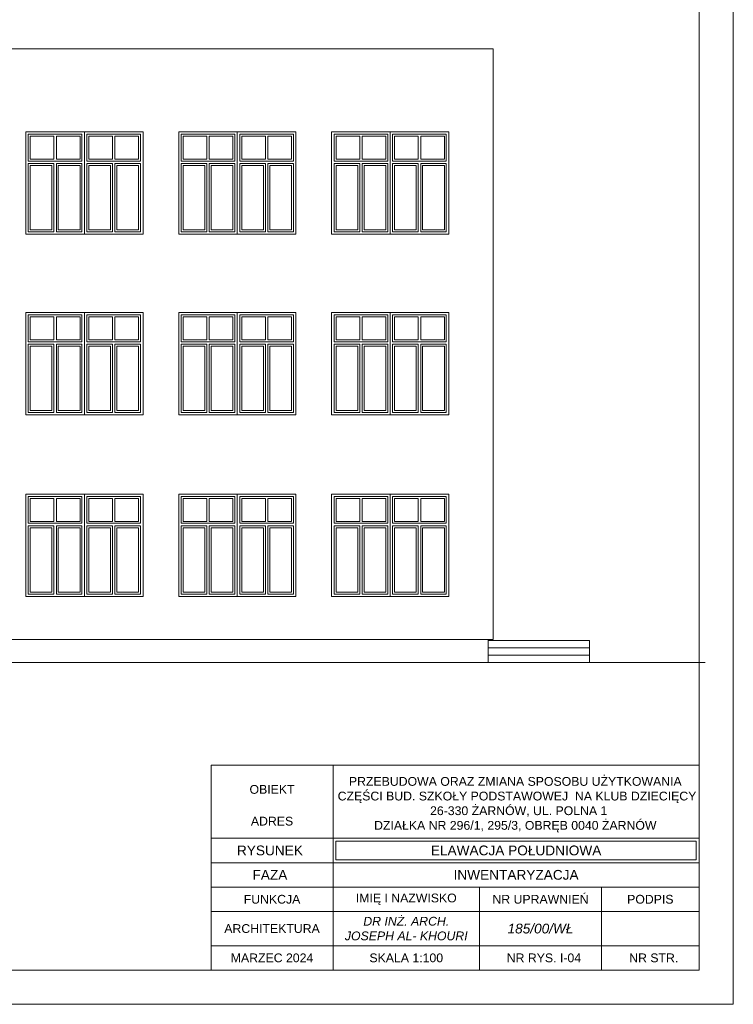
# Model space of a CAD drawing. Header units: millimetres. Extents: x 72202 to 304796, y 21658 to 519946.
# Tile 45 of 139: x 221946 to 223408, y 200419 to 202435. Entities that reach past the tile are written whole.
import ezdxf

# ---------------------------------------------------------------- set-up
doc = ezdxf.new("R2010")
doc.units = ezdxf.units.MM
doc.layers.add('LINIA CIENKA', color=7, linetype='Continuous', lineweight=13)
doc.layers.add('OPISY', color=253, linetype='Continuous', lineweight=9)
doc.layers.add('LINIA-NIE DRUKOWAĆ', color=253, linetype='Continuous', lineweight=20, plot=False)
doc.styles.add('simplex', font='arial.ttf')

msp = doc.modelspace()

# ---------------------------------------------------------------- linework, layer by layer
at = {"layer": 'LINIA CIENKA'}
for p, q in [((218508.167, 202376.042), (222916.206, 202376.042)), ((222916.206, 202376.042), (222916.206, 201166.042)), ((221958.852, 202206.042), (221958.852, 201996.042)), ((221958.852, 202206.042), (222198.852, 202206.042)), ((222198.852, 202206.042), (222198.852, 201996.042)), ((222272.057, 202206.042), (222272.057, 201996.042)), ((222272.057, 202206.042), (222512.057, 202206.042)), ((222512.057, 202206.042), (222512.057, 201996.042)), ((222585.225, 202206.042), (222585.225, 201996.042)), ((222585.225, 202206.042), (222825.225, 202206.042)), ((222825.225, 202206.042), (222825.225, 201996.042)), ((221958.852, 201996.042), (222198.852, 201996.042)), ((222272.057, 201996.042), (222512.057, 201996.042)), ((222585.225, 201996.042), (222825.225, 201996.042)), ((221958.852, 201836.042), (221958.852, 201626.042)), ((221958.852, 201836.042), (222198.852, 201836.042)), ((222198.852, 201836.042), (222198.852, 201626.042)), ((222272.057, 201836.042), (222272.057, 201626.042)), ((222272.057, 201836.042), (222512.057, 201836.042)), ((222512.057, 201836.042), (222512.057, 201626.042)), ((222585.225, 201836.042), (222585.225, 201626.042)), ((222585.225, 201836.042), (222825.225, 201836.042)), ((222825.225, 201836.042), (222825.225, 201626.042)), ((221958.852, 201626.042), (222198.852, 201626.042)), ((222272.057, 201626.042), (222512.057, 201626.042)), ((222585.225, 201626.042), (222825.225, 201626.042)), ((221958.852, 201464.042), (221958.852, 201254.042)), ((221958.852, 201464.042), (222198.852, 201464.042)), ((222198.852, 201464.042), (222198.852, 201254.042)), ((222272.057, 201464.042), (222272.057, 201254.042)), ((222272.057, 201464.042), (222512.057, 201464.042)), ((222512.057, 201464.042), (222512.057, 201254.042)), ((222585.225, 201464.042), (222585.225, 201254.042)), ((222585.225, 201464.042), (222825.225, 201464.042)), ((222825.225, 201464.042), (222825.225, 201254.042)), ((221958.852, 201254.042), (222198.852, 201254.042)), ((222272.057, 201254.042), (222512.057, 201254.042)), ((222585.225, 201254.042), (222825.225, 201254.042)), ((218508.167, 201166.042), (222916.206, 201166.042)), ((222906.206, 201166.042), (222906.206, 201119.042)), ((222906.206, 201164.042), (223113.451, 201164.042)), ((223113.451, 201164.042), (223113.451, 201119.042)), ((222906.206, 201149.042), (223113.451, 201149.042)), ((222906.206, 201134.042), (223113.451, 201134.042)), ((222338.167, 200909.042), (223338.167, 200909.042))]:
    msp.add_line(p, q, dxfattribs=at)
at = {"layer": 'LINIA CIENKA', "color": 8}
for p, q in [((222078.852, 202206.042), (222078.852, 201996.042)), ((222392.057, 202206.042), (222392.057, 201996.042)), ((222705.225, 202206.042), (222705.225, 201996.042)), ((221963.852, 202201.042), (221963.852, 202146.042)), ((221963.852, 202201.042), (222073.852, 202201.042)), ((221967.852, 202197.042), (221967.852, 202150.042)), ((221967.852, 202197.042), (222016.352, 202197.042)), ((222016.352, 202150.042), (222016.352, 202197.042)), ((222021.352, 202197.042), (222069.852, 202197.042)), ((222021.352, 202150.042), (222021.352, 202197.042)), ((222069.852, 202197.042), (222069.852, 202150.042)), ((222073.852, 202201.042), (222073.852, 202146.042)), ((222083.852, 202201.042), (222193.852, 202201.042)), ((222083.852, 202201.042), (222083.852, 202146.042)), ((222087.852, 202197.042), (222087.852, 202150.042)), ((222087.852, 202197.042), (222136.352, 202197.042)), ((222136.352, 202150.042), (222136.352, 202197.042)), ((222141.352, 202197.042), (222189.852, 202197.042)), ((222141.352, 202150.042), (222141.352, 202197.042)), ((222189.852, 202197.042), (222189.852, 202150.042)), ((222193.852, 202201.042), (222193.852, 202146.042)), ((222277.057, 202201.042), (222277.057, 202146.042)), ((222277.057, 202201.042), (222387.057, 202201.042)), ((222281.057, 202197.042), (222281.057, 202150.042)), ((222281.057, 202197.042), (222329.557, 202197.042)), ((222329.557, 202150.042), (222329.557, 202197.042)), ((222334.557, 202197.042), (222383.057, 202197.042)), ((222334.557, 202150.042), (222334.557, 202197.042)), ((222383.057, 202197.042), (222383.057, 202150.042)), ((222387.057, 202201.042), (222387.057, 202146.042)), ((222397.057, 202201.042), (222507.057, 202201.042)), ((222397.057, 202201.042), (222397.057, 202146.042)), ((222401.057, 202197.042), (222401.057, 202150.042)), ((222401.057, 202197.042), (222449.557, 202197.042)), ((222449.557, 202150.042), (222449.557, 202197.042)), ((222454.557, 202197.042), (222503.057, 202197.042)), ((222454.557, 202150.042), (222454.557, 202197.042)), ((222503.057, 202197.042), (222503.057, 202150.042)), ((222507.057, 202201.042), (222507.057, 202146.042)), ((222590.225, 202201.042), (222590.225, 202146.042)), ((222590.225, 202201.042), (222700.225, 202201.042)), ((222594.225, 202197.042), (222594.225, 202150.042)), ((222594.225, 202197.042), (222642.725, 202197.042)), ((222642.725, 202150.042), (222642.725, 202197.042)), ((222647.725, 202197.042), (222696.225, 202197.042)), ((222647.725, 202150.042), (222647.725, 202197.042)), ((222696.225, 202197.042), (222696.225, 202150.042)), ((222700.225, 202201.042), (222700.225, 202146.042)), ((222710.225, 202201.042), (222820.225, 202201.042)), ((222710.225, 202201.042), (222710.225, 202146.042)), ((222714.225, 202197.042), (222714.225, 202150.042)), ((222714.225, 202197.042), (222762.725, 202197.042)), ((222762.725, 202150.042), (222762.725, 202197.042)), ((222767.725, 202197.042), (222816.225, 202197.042)), ((222767.725, 202150.042), (222767.725, 202197.042)), ((222816.225, 202197.042), (222816.225, 202150.042)), ((222820.225, 202201.042), (222820.225, 202146.042)), ((221963.852, 202146.042), (222073.852, 202146.042)), ((221967.852, 202150.042), (222016.352, 202150.042)), ((222021.352, 202150.042), (222069.852, 202150.042)), ((222083.852, 202146.042), (222193.852, 202146.042)), ((222087.852, 202150.042), (222136.352, 202150.042)), ((222141.352, 202150.042), (222189.852, 202150.042)), ((222277.057, 202146.042), (222387.057, 202146.042)), ((222281.057, 202150.042), (222329.557, 202150.042)), ((222334.557, 202150.042), (222383.057, 202150.042)), ((222397.057, 202146.042), (222507.057, 202146.042)), ((222401.057, 202150.042), (222449.557, 202150.042)), ((222454.557, 202150.042), (222503.057, 202150.042)), ((222590.225, 202146.042), (222700.225, 202146.042)), ((222594.225, 202150.042), (222642.725, 202150.042)), ((222647.725, 202150.042), (222696.225, 202150.042)), ((222710.225, 202146.042), (222820.225, 202146.042)), ((222714.225, 202150.042), (222762.725, 202150.042)), ((222767.725, 202150.042), (222816.225, 202150.042)), ((221963.852, 202141.042), (221963.852, 202001.042)), ((221963.852, 202141.042), (222016.352, 202141.042)), ((221967.852, 202137.042), (221967.852, 202005.042)), ((221967.852, 202137.042), (222012.352, 202137.042)), ((222012.352, 202137.042), (222012.352, 202005.042)), ((222016.352, 202141.042), (222016.352, 202001.042)), ((222021.352, 202141.042), (222073.852, 202141.042)), ((222021.352, 202141.042), (222021.352, 202001.042)), ((222025.352, 202137.042), (222069.852, 202137.042)), ((222025.352, 202137.042), (222025.352, 202005.042)), ((222069.852, 202137.042), (222069.852, 202005.042)), ((222073.852, 202141.042), (222073.852, 202001.042)), ((222083.852, 202141.042), (222136.352, 202141.042)), ((222083.852, 202141.042), (222083.852, 202001.042)), ((222087.852, 202137.042), (222087.852, 202005.042)), ((222087.852, 202137.042), (222132.352, 202137.042)), ((222132.352, 202137.042), (222132.352, 202005.042)), ((222136.352, 202141.042), (222136.352, 202001.042)), ((222141.352, 202141.042), (222193.852, 202141.042)), ((222141.352, 202141.042), (222141.352, 202001.042)), ((222145.352, 202137.042), (222189.852, 202137.042)), ((222145.352, 202137.042), (222145.352, 202005.042)), ((222189.852, 202137.042), (222189.852, 202005.042)), ((222193.852, 202141.042), (222193.852, 202001.042)), ((222277.057, 202141.042), (222277.057, 202001.042)), ((222277.057, 202141.042), (222329.557, 202141.042)), ((222281.057, 202137.042), (222281.057, 202005.042)), ((222281.057, 202137.042), (222325.557, 202137.042)), ((222325.557, 202137.042), (222325.557, 202005.042)), ((222329.557, 202141.042), (222329.557, 202001.042)), ((222334.557, 202141.042), (222387.057, 202141.042)), ((222334.557, 202141.042), (222334.557, 202001.042)), ((222338.557, 202137.042), (222383.057, 202137.042)), ((222338.557, 202137.042), (222338.557, 202005.042)), ((222383.057, 202137.042), (222383.057, 202005.042)), ((222387.057, 202141.042), (222387.057, 202001.042)), ((222397.057, 202141.042), (222449.557, 202141.042)), ((222397.057, 202141.042), (222397.057, 202001.042)), ((222401.057, 202137.042), (222401.057, 202005.042)), ((222401.057, 202137.042), (222445.557, 202137.042)), ((222445.557, 202137.042), (222445.557, 202005.042)), ((222449.557, 202141.042), (222449.557, 202001.042)), ((222454.557, 202141.042), (222507.057, 202141.042)), ((222454.557, 202141.042), (222454.557, 202001.042)), ((222458.557, 202137.042), (222503.057, 202137.042)), ((222458.557, 202137.042), (222458.557, 202005.042)), ((222503.057, 202137.042), (222503.057, 202005.042)), ((222507.057, 202141.042), (222507.057, 202001.042)), ((222590.225, 202141.042), (222590.225, 202001.042)), ((222590.225, 202141.042), (222642.725, 202141.042)), ((222594.225, 202137.042), (222594.225, 202005.042)), ((222594.225, 202137.042), (222638.725, 202137.042)), ((222638.725, 202137.042), (222638.725, 202005.042)), ((222642.725, 202141.042), (222642.725, 202001.042)), ((222647.725, 202141.042), (222647.725, 202001.042)), ((222647.725, 202141.042), (222700.225, 202141.042)), ((222651.725, 202137.042), (222696.225, 202137.042)), ((222651.725, 202137.042), (222651.725, 202005.042)), ((222696.225, 202137.042), (222696.225, 202005.042)), ((222700.225, 202141.042), (222700.225, 202001.042)), ((222710.225, 202141.042), (222762.725, 202141.042)), ((222710.225, 202141.042), (222710.225, 202001.042)), ((222714.225, 202137.042), (222714.225, 202005.042)), ((222714.225, 202137.042), (222758.725, 202137.042)), ((222758.725, 202137.042), (222758.725, 202005.042)), ((222762.725, 202141.042), (222762.725, 202001.042)), ((222767.725, 202141.042), (222767.725, 202001.042)), ((222767.725, 202141.042), (222820.225, 202141.042)), ((222771.725, 202137.042), (222816.225, 202137.042)), ((222771.725, 202137.042), (222771.725, 202005.042)), ((222816.225, 202137.042), (222816.225, 202005.042)), ((222820.225, 202141.042), (222820.225, 202001.042)), ((221967.852, 202005.042), (222012.352, 202005.042)), ((222025.352, 202005.042), (222069.852, 202005.042)), ((222087.852, 202005.042), (222132.352, 202005.042)), ((222145.352, 202005.042), (222189.852, 202005.042)), ((222281.057, 202005.042), (222325.557, 202005.042)), ((222338.557, 202005.042), (222383.057, 202005.042)), ((222401.057, 202005.042), (222445.557, 202005.042)), ((222458.557, 202005.042), (222503.057, 202005.042)), ((222594.225, 202005.042), (222638.725, 202005.042)), ((222651.725, 202005.042), (222696.225, 202005.042)), ((222714.225, 202005.042), (222758.725, 202005.042)), ((222771.725, 202005.042), (222816.225, 202005.042)), ((221963.852, 202001.042), (222016.352, 202001.042)), ((222021.352, 202001.042), (222073.852, 202001.042)), ((222083.852, 202001.042), (222136.352, 202001.042)), ((222141.352, 202001.042), (222193.852, 202001.042)), ((222277.057, 202001.042), (222329.557, 202001.042)), ((222334.557, 202001.042), (222387.057, 202001.042)), ((222397.057, 202001.042), (222449.557, 202001.042)), ((222454.557, 202001.042), (222507.057, 202001.042)), ((222590.225, 202001.042), (222642.725, 202001.042)), ((222647.725, 202001.042), (222700.225, 202001.042)), ((222710.225, 202001.042), (222762.725, 202001.042)), ((222767.725, 202001.042), (222820.225, 202001.042)), ((221963.852, 201831.042), (221963.852, 201776.042)), ((221963.852, 201831.042), (222073.852, 201831.042)), ((221967.852, 201827.042), (221967.852, 201780.042)), ((221967.852, 201827.042), (222016.352, 201827.042)), ((222016.352, 201780.042), (222016.352, 201827.042)), ((222021.352, 201827.042), (222069.852, 201827.042)), ((222021.352, 201780.042), (222021.352, 201827.042)), ((222069.852, 201827.042), (222069.852, 201780.042)), ((222073.852, 201831.042), (222073.852, 201776.042)), ((222078.852, 201836.042), (222078.852, 201626.042)), ((222083.852, 201831.042), (222193.852, 201831.042)), ((222083.852, 201831.042), (222083.852, 201776.042)), ((222087.852, 201827.042), (222087.852, 201780.042)), ((222087.852, 201827.042), (222136.352, 201827.042)), ((222136.352, 201780.042), (222136.352, 201827.042)), ((222141.352, 201827.042), (222189.852, 201827.042)), ((222141.352, 201780.042), (222141.352, 201827.042)), ((222189.852, 201827.042), (222189.852, 201780.042)), ((222193.852, 201831.042), (222193.852, 201776.042)), ((222277.057, 201831.042), (222277.057, 201776.042)), ((222277.057, 201831.042), (222387.057, 201831.042)), ((222281.057, 201827.042), (222281.057, 201780.042)), ((222281.057, 201827.042), (222329.557, 201827.042)), ((222329.557, 201780.042), (222329.557, 201827.042)), ((222334.557, 201827.042), (222383.057, 201827.042)), ((222334.557, 201780.042), (222334.557, 201827.042)), ((222383.057, 201827.042), (222383.057, 201780.042)), ((222387.057, 201831.042), (222387.057, 201776.042)), ((222392.057, 201836.042), (222392.057, 201626.042)), ((222397.057, 201831.042), (222507.057, 201831.042)), ((222397.057, 201831.042), (222397.057, 201776.042)), ((222401.057, 201827.042), (222401.057, 201780.042)), ((222401.057, 201827.042), (222449.557, 201827.042)), ((222449.557, 201780.042), (222449.557, 201827.042)), ((222454.557, 201827.042), (222503.057, 201827.042)), ((222454.557, 201780.042), (222454.557, 201827.042)), ((222503.057, 201827.042), (222503.057, 201780.042)), ((222507.057, 201831.042), (222507.057, 201776.042)), ((222590.225, 201831.042), (222590.225, 201776.042)), ((222590.225, 201831.042), (222700.225, 201831.042)), ((222594.225, 201827.042), (222594.225, 201780.042)), ((222594.225, 201827.042), (222642.725, 201827.042)), ((222642.725, 201780.042), (222642.725, 201827.042)), ((222647.725, 201827.042), (222696.225, 201827.042)), ((222647.725, 201780.042), (222647.725, 201827.042)), ((222696.225, 201827.042), (222696.225, 201780.042)), ((222700.225, 201831.042), (222700.225, 201776.042)), ((222705.225, 201836.042), (222705.225, 201626.042)), ((222710.225, 201831.042), (222820.225, 201831.042)), ((222710.225, 201831.042), (222710.225, 201776.042)), ((222714.225, 201827.042), (222714.225, 201780.042)), ((222714.225, 201827.042), (222762.725, 201827.042)), ((222762.725, 201780.042), (222762.725, 201827.042)), ((222767.725, 201827.042), (222816.225, 201827.042)), ((222767.725, 201780.042), (222767.725, 201827.042)), ((222816.225, 201827.042), (222816.225, 201780.042)), ((222820.225, 201831.042), (222820.225, 201776.042)), ((221963.852, 201776.042), (222073.852, 201776.042)), ((221963.852, 201771.042), (221963.852, 201631.042)), ((221963.852, 201771.042), (222016.352, 201771.042)), ((221967.852, 201780.042), (222016.352, 201780.042)), ((221967.852, 201767.042), (221967.852, 201635.042)), ((221967.852, 201767.042), (222012.352, 201767.042)), ((222012.352, 201767.042), (222012.352, 201635.042)), ((222016.352, 201771.042), (222016.352, 201631.042)), ((222021.352, 201780.042), (222069.852, 201780.042)), ((222021.352, 201771.042), (222073.852, 201771.042)), ((222021.352, 201771.042), (222021.352, 201631.042)), ((222025.352, 201767.042), (222069.852, 201767.042)), ((222025.352, 201767.042), (222025.352, 201635.042)), ((222069.852, 201767.042), (222069.852, 201635.042)), ((222073.852, 201771.042), (222073.852, 201631.042)), ((222083.852, 201776.042), (222193.852, 201776.042)), ((222083.852, 201771.042), (222136.352, 201771.042)), ((222083.852, 201771.042), (222083.852, 201631.042)), ((222087.852, 201780.042), (222136.352, 201780.042)), ((222087.852, 201767.042), (222087.852, 201635.042)), ((222087.852, 201767.042), (222132.352, 201767.042)), ((222132.352, 201767.042), (222132.352, 201635.042)), ((222136.352, 201771.042), (222136.352, 201631.042)), ((222141.352, 201780.042), (222189.852, 201780.042)), ((222141.352, 201771.042), (222193.852, 201771.042)), ((222141.352, 201771.042), (222141.352, 201631.042)), ((222145.352, 201767.042), (222189.852, 201767.042)), ((222145.352, 201767.042), (222145.352, 201635.042)), ((222189.852, 201767.042), (222189.852, 201635.042)), ((222193.852, 201771.042), (222193.852, 201631.042)), ((222277.057, 201776.042), (222387.057, 201776.042)), ((222277.057, 201771.042), (222277.057, 201631.042)), ((222277.057, 201771.042), (222329.557, 201771.042)), ((222281.057, 201780.042), (222329.557, 201780.042)), ((222281.057, 201767.042), (222281.057, 201635.042)), ((222281.057, 201767.042), (222325.557, 201767.042)), ((222325.557, 201767.042), (222325.557, 201635.042)), ((222329.557, 201771.042), (222329.557, 201631.042)), ((222334.557, 201780.042), (222383.057, 201780.042)), ((222334.557, 201771.042), (222387.057, 201771.042)), ((222334.557, 201771.042), (222334.557, 201631.042)), ((222338.557, 201767.042), (222383.057, 201767.042)), ((222338.557, 201767.042), (222338.557, 201635.042)), ((222383.057, 201767.042), (222383.057, 201635.042)), ((222387.057, 201771.042), (222387.057, 201631.042)), ((222397.057, 201776.042), (222507.057, 201776.042)), ((222397.057, 201771.042), (222449.557, 201771.042)), ((222397.057, 201771.042), (222397.057, 201631.042)), ((222401.057, 201780.042), (222449.557, 201780.042)), ((222401.057, 201767.042), (222401.057, 201635.042)), ((222401.057, 201767.042), (222445.557, 201767.042)), ((222445.557, 201767.042), (222445.557, 201635.042)), ((222449.557, 201771.042), (222449.557, 201631.042)), ((222454.557, 201780.042), (222503.057, 201780.042)), ((222454.557, 201771.042), (222507.057, 201771.042)), ((222454.557, 201771.042), (222454.557, 201631.042)), ((222458.557, 201767.042), (222503.057, 201767.042)), ((222458.557, 201767.042), (222458.557, 201635.042)), ((222503.057, 201767.042), (222503.057, 201635.042)), ((222507.057, 201771.042), (222507.057, 201631.042)), ((222590.225, 201776.042), (222700.225, 201776.042)), ((222590.225, 201771.042), (222590.225, 201631.042)), ((222590.225, 201771.042), (222642.725, 201771.042)), ((222594.225, 201780.042), (222642.725, 201780.042)), ((222594.225, 201767.042), (222594.225, 201635.042)), ((222594.225, 201767.042), (222638.725, 201767.042)), ((222638.725, 201767.042), (222638.725, 201635.042)), ((222642.725, 201771.042), (222642.725, 201631.042)), ((222647.725, 201780.042), (222696.225, 201780.042)), ((222647.725, 201771.042), (222700.225, 201771.042)), ((222647.725, 201771.042), (222647.725, 201631.042)), ((222651.725, 201767.042), (222696.225, 201767.042)), ((222651.725, 201767.042), (222651.725, 201635.042)), ((222696.225, 201767.042), (222696.225, 201635.042)), ((222700.225, 201771.042), (222700.225, 201631.042)), ((222710.225, 201776.042), (222820.225, 201776.042)), ((222710.225, 201771.042), (222762.725, 201771.042)), ((222710.225, 201771.042), (222710.225, 201631.042)), ((222714.225, 201780.042), (222762.725, 201780.042)), ((222714.225, 201767.042), (222714.225, 201635.042)), ((222714.225, 201767.042), (222758.725, 201767.042)), ((222758.725, 201767.042), (222758.725, 201635.042)), ((222762.725, 201771.042), (222762.725, 201631.042)), ((222767.725, 201780.042), (222816.225, 201780.042)), ((222767.725, 201771.042), (222820.225, 201771.042)), ((222767.725, 201771.042), (222767.725, 201631.042)), ((222771.725, 201767.042), (222816.225, 201767.042)), ((222771.725, 201767.042), (222771.725, 201635.042)), ((222816.225, 201767.042), (222816.225, 201635.042)), ((222820.225, 201771.042), (222820.225, 201631.042)), ((221963.852, 201631.042), (222016.352, 201631.042)), ((221967.852, 201635.042), (222012.352, 201635.042)), ((222021.352, 201631.042), (222073.852, 201631.042)), ((222025.352, 201635.042), (222069.852, 201635.042)), ((222083.852, 201631.042), (222136.352, 201631.042)), ((222087.852, 201635.042), (222132.352, 201635.042)), ((222141.352, 201631.042), (222193.852, 201631.042)), ((222145.352, 201635.042), (222189.852, 201635.042)), ((222277.057, 201631.042), (222329.557, 201631.042)), ((222281.057, 201635.042), (222325.557, 201635.042)), ((222334.557, 201631.042), (222387.057, 201631.042)), ((222338.557, 201635.042), (222383.057, 201635.042)), ((222397.057, 201631.042), (222449.557, 201631.042)), ((222401.057, 201635.042), (222445.557, 201635.042)), ((222454.557, 201631.042), (222507.057, 201631.042)), ((222458.557, 201635.042), (222503.057, 201635.042)), ((222590.225, 201631.042), (222642.725, 201631.042)), ((222594.225, 201635.042), (222638.725, 201635.042)), ((222647.725, 201631.042), (222700.225, 201631.042)), ((222651.725, 201635.042), (222696.225, 201635.042)), ((222710.225, 201631.042), (222762.725, 201631.042)), ((222714.225, 201635.042), (222758.725, 201635.042)), ((222767.725, 201631.042), (222820.225, 201631.042)), ((222771.725, 201635.042), (222816.225, 201635.042)), ((221963.852, 201459.042), (221963.852, 201404.042)), ((221963.852, 201459.042), (222073.852, 201459.042)), ((222073.852, 201459.042), (222073.852, 201404.042)), ((222078.852, 201464.042), (222078.852, 201254.042)), ((222083.852, 201459.042), (222193.852, 201459.042)), ((222083.852, 201459.042), (222083.852, 201404.042)), ((222193.852, 201459.042), (222193.852, 201404.042)), ((222277.057, 201459.042), (222277.057, 201404.042)), ((222277.057, 201459.042), (222387.057, 201459.042)), ((222387.057, 201459.042), (222387.057, 201404.042)), ((222392.057, 201464.042), (222392.057, 201254.042)), ((222397.057, 201459.042), (222507.057, 201459.042)), ((222397.057, 201459.042), (222397.057, 201404.042)), ((222507.057, 201459.042), (222507.057, 201404.042)), ((222590.225, 201459.042), (222590.225, 201404.042)), ((222590.225, 201459.042), (222700.225, 201459.042)), ((222700.225, 201459.042), (222700.225, 201404.042)), ((222705.225, 201464.042), (222705.225, 201254.042)), ((222710.225, 201459.042), (222820.225, 201459.042)), ((222710.225, 201459.042), (222710.225, 201404.042)), ((222820.225, 201459.042), (222820.225, 201404.042)), ((221967.852, 201455.042), (221967.852, 201408.042)), ((221967.852, 201455.042), (222016.352, 201455.042)), ((222016.352, 201408.042), (222016.352, 201455.042)), ((222021.352, 201455.042), (222069.852, 201455.042)), ((222021.352, 201408.042), (222021.352, 201455.042)), ((222069.852, 201455.042), (222069.852, 201408.042)), ((222087.852, 201455.042), (222087.852, 201408.042)), ((222087.852, 201455.042), (222136.352, 201455.042)), ((222136.352, 201408.042), (222136.352, 201455.042)), ((222141.352, 201455.042), (222189.852, 201455.042)), ((222141.352, 201408.042), (222141.352, 201455.042)), ((222189.852, 201455.042), (222189.852, 201408.042)), ((222281.057, 201455.042), (222281.057, 201408.042)), ((222281.057, 201455.042), (222329.557, 201455.042)), ((222329.557, 201408.042), (222329.557, 201455.042)), ((222334.557, 201455.042), (222383.057, 201455.042)), ((222334.557, 201408.042), (222334.557, 201455.042)), ((222383.057, 201455.042), (222383.057, 201408.042)), ((222401.057, 201455.042), (222401.057, 201408.042)), ((222401.057, 201455.042), (222449.557, 201455.042)), ((222449.557, 201408.042), (222449.557, 201455.042)), ((222454.557, 201455.042), (222503.057, 201455.042)), ((222454.557, 201408.042), (222454.557, 201455.042)), ((222503.057, 201455.042), (222503.057, 201408.042)), ((222594.225, 201455.042), (222594.225, 201408.042)), ((222594.225, 201455.042), (222642.725, 201455.042)), ((222642.725, 201408.042), (222642.725, 201455.042)), ((222647.725, 201455.042), (222696.225, 201455.042)), ((222647.725, 201408.042), (222647.725, 201455.042)), ((222696.225, 201455.042), (222696.225, 201408.042)), ((222714.225, 201455.042), (222714.225, 201408.042)), ((222714.225, 201455.042), (222762.725, 201455.042)), ((222762.725, 201408.042), (222762.725, 201455.042)), ((222767.725, 201455.042), (222816.225, 201455.042)), ((222767.725, 201408.042), (222767.725, 201455.042)), ((222816.225, 201455.042), (222816.225, 201408.042)), ((221963.852, 201404.042), (222073.852, 201404.042)), ((221963.852, 201399.042), (221963.852, 201259.042)), ((221963.852, 201399.042), (222016.352, 201399.042)), ((221967.852, 201408.042), (222016.352, 201408.042)), ((222016.352, 201399.042), (222016.352, 201259.042)), ((222021.352, 201408.042), (222069.852, 201408.042)), ((222021.352, 201399.042), (222073.852, 201399.042)), ((222021.352, 201399.042), (222021.352, 201259.042)), ((222073.852, 201399.042), (222073.852, 201259.042)), ((222083.852, 201404.042), (222193.852, 201404.042)), ((222083.852, 201399.042), (222136.352, 201399.042)), ((222083.852, 201399.042), (222083.852, 201259.042)), ((222087.852, 201408.042), (222136.352, 201408.042)), ((222136.352, 201399.042), (222136.352, 201259.042)), ((222141.352, 201408.042), (222189.852, 201408.042)), ((222141.352, 201399.042), (222193.852, 201399.042)), ((222141.352, 201399.042), (222141.352, 201259.042)), ((222193.852, 201399.042), (222193.852, 201259.042)), ((222277.057, 201404.042), (222387.057, 201404.042)), ((222277.057, 201399.042), (222277.057, 201259.042)), ((222277.057, 201399.042), (222329.557, 201399.042)), ((222281.057, 201408.042), (222329.557, 201408.042)), ((222329.557, 201399.042), (222329.557, 201259.042)), ((222334.557, 201408.042), (222383.057, 201408.042)), ((222334.557, 201399.042), (222387.057, 201399.042)), ((222334.557, 201399.042), (222334.557, 201259.042)), ((222387.057, 201399.042), (222387.057, 201259.042)), ((222397.057, 201404.042), (222507.057, 201404.042)), ((222397.057, 201399.042), (222449.557, 201399.042)), ((222397.057, 201399.042), (222397.057, 201259.042)), ((222401.057, 201408.042), (222449.557, 201408.042)), ((222449.557, 201399.042), (222449.557, 201259.042)), ((222454.557, 201408.042), (222503.057, 201408.042)), ((222454.557, 201399.042), (222507.057, 201399.042)), ((222454.557, 201399.042), (222454.557, 201259.042)), ((222507.057, 201399.042), (222507.057, 201259.042)), ((222590.225, 201404.042), (222700.225, 201404.042)), ((222590.225, 201399.042), (222590.225, 201259.042)), ((222590.225, 201399.042), (222642.725, 201399.042)), ((222594.225, 201408.042), (222642.725, 201408.042)), ((222642.725, 201399.042), (222642.725, 201259.042)), ((222647.725, 201408.042), (222696.225, 201408.042)), ((222647.725, 201399.042), (222700.225, 201399.042)), ((222647.725, 201399.042), (222647.725, 201259.042)), ((222700.225, 201399.042), (222700.225, 201259.042)), ((222710.225, 201404.042), (222820.225, 201404.042)), ((222710.225, 201399.042), (222762.725, 201399.042)), ((222710.225, 201399.042), (222710.225, 201259.042)), ((222714.225, 201408.042), (222762.725, 201408.042)), ((222762.725, 201399.042), (222762.725, 201259.042)), ((222767.725, 201408.042), (222816.225, 201408.042)), ((222767.725, 201399.042), (222820.225, 201399.042)), ((222767.725, 201399.042), (222767.725, 201259.042)), ((222820.225, 201399.042), (222820.225, 201259.042)), ((221967.852, 201395.042), (221967.852, 201263.042)), ((221967.852, 201395.042), (222012.352, 201395.042)), ((222012.352, 201395.042), (222012.352, 201263.042)), ((222025.352, 201395.042), (222069.852, 201395.042)), ((222025.352, 201395.042), (222025.352, 201263.042)), ((222069.852, 201395.042), (222069.852, 201263.042)), ((222087.852, 201395.042), (222087.852, 201263.042)), ((222087.852, 201395.042), (222132.352, 201395.042)), ((222132.352, 201395.042), (222132.352, 201263.042)), ((222145.352, 201395.042), (222189.852, 201395.042)), ((222145.352, 201395.042), (222145.352, 201263.042)), ((222189.852, 201395.042), (222189.852, 201263.042)), ((222281.057, 201395.042), (222281.057, 201263.042)), ((222281.057, 201395.042), (222325.557, 201395.042)), ((222325.557, 201395.042), (222325.557, 201263.042)), ((222338.557, 201395.042), (222383.057, 201395.042)), ((222338.557, 201395.042), (222338.557, 201263.042)), ((222383.057, 201395.042), (222383.057, 201263.042)), ((222401.057, 201395.042), (222401.057, 201263.042)), ((222401.057, 201395.042), (222445.557, 201395.042)), ((222445.557, 201395.042), (222445.557, 201263.042)), ((222458.557, 201395.042), (222503.057, 201395.042)), ((222458.557, 201395.042), (222458.557, 201263.042)), ((222503.057, 201395.042), (222503.057, 201263.042)), ((222594.225, 201395.042), (222594.225, 201263.042)), ((222594.225, 201395.042), (222638.725, 201395.042)), ((222638.725, 201395.042), (222638.725, 201263.042)), ((222651.725, 201395.042), (222696.225, 201395.042)), ((222651.725, 201395.042), (222651.725, 201263.042)), ((222696.225, 201395.042), (222696.225, 201263.042)), ((222714.225, 201395.042), (222714.225, 201263.042)), ((222714.225, 201395.042), (222758.725, 201395.042)), ((222758.725, 201395.042), (222758.725, 201263.042)), ((222771.725, 201395.042), (222816.225, 201395.042)), ((222771.725, 201395.042), (222771.725, 201263.042)), ((222816.225, 201395.042), (222816.225, 201263.042)), ((221963.852, 201259.042), (222016.352, 201259.042)), ((221967.852, 201263.042), (222012.352, 201263.042)), ((222021.352, 201259.042), (222073.852, 201259.042)), ((222025.352, 201263.042), (222069.852, 201263.042)), ((222083.852, 201259.042), (222136.352, 201259.042)), ((222087.852, 201263.042), (222132.352, 201263.042)), ((222141.352, 201259.042), (222193.852, 201259.042)), ((222145.352, 201263.042), (222189.852, 201263.042)), ((222277.057, 201259.042), (222329.557, 201259.042)), ((222281.057, 201263.042), (222325.557, 201263.042)), ((222334.557, 201259.042), (222387.057, 201259.042)), ((222338.557, 201263.042), (222383.057, 201263.042)), ((222397.057, 201259.042), (222449.557, 201259.042)), ((222401.057, 201263.042), (222445.557, 201263.042)), ((222454.557, 201259.042), (222507.057, 201259.042)), ((222458.557, 201263.042), (222503.057, 201263.042)), ((222590.225, 201259.042), (222642.725, 201259.042)), ((222594.225, 201263.042), (222638.725, 201263.042)), ((222647.725, 201259.042), (222700.225, 201259.042)), ((222651.725, 201263.042), (222696.225, 201263.042)), ((222710.225, 201259.042), (222762.725, 201259.042)), ((222714.225, 201263.042), (222758.725, 201263.042)), ((222767.725, 201259.042), (222820.225, 201259.042)), ((222771.725, 201263.042), (222816.225, 201263.042))]:
    msp.add_line(p, q, dxfattribs=at)
at = {"layer": 'LINIA CIENKA'}
msp.add_lwpolyline([(218208.167, 200489.042), (218208.167, 203316.491), (223338.167, 203316.491), (223338.167, 200489.042)], close=True, dxfattribs=at)
msp.add_lwpolyline([(218208.167, 201119.042), (218208.167, 201119.042), (223350.708, 201119.042)], dxfattribs=at)
at = {"layer": 'LINIA-NIE DRUKOWAĆ'}
msp.add_lwpolyline([(217908.167, 203389.042), (217908.167, 200419.042), (223408.167, 200419.042), (223408.167, 203389.042)], close=True, dxfattribs=at)
at = {"layer": 'OPISY'}
for p, q in [((222338.167, 200489.042), (222338.167, 200909.042)), ((222588.167, 200489.042), (222588.167, 200909.042)), ((223338.167, 200909.042), (223338.167, 200489.042)), ((222338.167, 200759.042), (223338.167, 200759.042)), ((222594.167, 200715.042), (222594.167, 200753.042)), ((222594.167, 200753.042), (223332.167, 200753.042)), ((223332.167, 200753.042), (223332.167, 200715.042)), ((222594.167, 200715.042), (223332.167, 200715.042)), ((222338.167, 200709.042), (223338.167, 200709.042)), ((222338.167, 200659.042), (223338.167, 200659.042)), ((222888.167, 200489.042), (222888.167, 200659.042)), ((223138.167, 200489.042), (223138.167, 200659.042)), ((222338.167, 200609.042), (223338.167, 200609.042)), ((222338.167, 200539.042), (223338.167, 200539.042)), ((222338.167, 200489.042), (223338.167, 200489.042))]:
    msp.add_line(p, q, dxfattribs=at)

# ---------------------------------------------------------------- texts
at = {"layer": 'OPISY', "attachment_point": 5, "style": 'simplex'}
for s, insert, char_height, width in [('\\A1;PRZEBUDOWA ORAZ ZMIANA SPOSOBU UŻYTKOWANIA\\P CZĘŚCI BUD. SZKOŁY PODSTAWOWEJ  NA KLUB DZIECIĘCY  \\P  26-330 ŻARNÓW, UL. POLNA 1\\PDZIAŁKA NR 296/1, 295/3, OBRĘB 0040 ŻARNÓW', (222961.546, 200827.789), 18, 879.64412), ('OBIEKT', (222463.167, 200859.042), 18, 250), ('\\PADRES', (222463.167, 200809.042), 18, 250), ('RYSUNEK', (222458.838, 200734.042), 20, 241.34214), ('ELAWACJA POŁUDNIOWA', (222963.167, 200734.042), 20, 738), ('FAZA', (222458.838, 200684.042), 20, 241.34214), ('INWENTARYZACJA', (222963.167, 200684.042), 20, 738), ('NR UPRAWNIEŃ', (223013.167, 200634.042), 18, 250), ('FUNKCJA', (222463.167, 200634.042), 18, 250), ('IMIĘ I NAZWISKO', (222738.167, 200634.042), 18, 300), ('PODPIS', (223238.167, 200634.042), 18, 200), ('{\\fArial|b0|i1|c238|p34;DR INŻ. ARCH. \\PJOSEPH AL- KHOURI}', (222738.167, 200574.042), 18, 300), ('ARCHITEKTURA', (222463.167, 200574.042), 18, 250), ('{\\fArial|b0|i1|c238|p34;185/00/WŁ}', (223013.167, 200574.042), 20, 250), ('MARZEC 2024', (222463.167, 200514.042), 18, 250), ('SKALA 1:100', (222738.167, 200514.042), 18, 300), ('  NR RYS. I-04', (223013.167, 200514.042), 18, 250), ('  NR STR.', (223238.167, 200514.042), 18, 200)]:
    msp.add_mtext(s, dxfattribs=dict(at, insert=insert, char_height=char_height, width=width))

doc.saveas('drawing.dxf')
